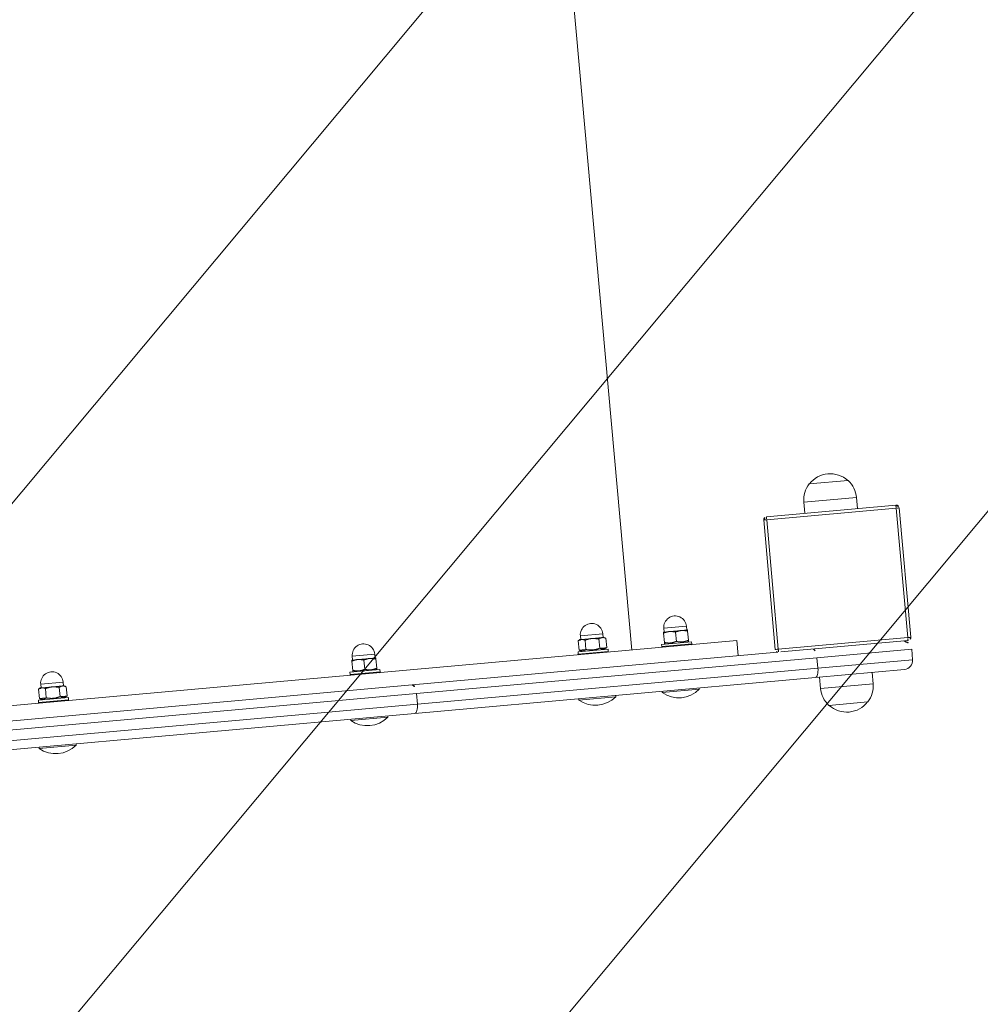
# Model space of a CAD drawing. Header units: feet. Extents: x 7493042 to 7493387, y 5986509 to 5986725.
# Tile 33 of 73: x 7493221.68 to 7493222.317, y 5986659.659 to 5986660.312. Entities that reach past the tile are written whole.
import ezdxf

# ---------------------------------------------------------------- set-up
doc = ezdxf.new("R2010")
doc.units = ezdxf.units.FT
doc.header["$MEASUREMENT"] = 0
for name, color, linetype, lineweight in [('_k_kreskowanie', 250, 'CONTINUOUS', 5), ('_k_urzadzenia', 250, 'CONTINUOUS', 13), ('_k_widok', 7, 'CONTINUOUS', 18), ('_k_wymiar', 7, 'CONTINUOUS', 13), ('_k_ściany', 7, 'CONTINUOUS', 35)]:
    doc.layers.add(name, color=color, linetype=linetype, lineweight=lineweight)

# ---------------------------------------------------------------- blocks, each defined once
blk = doc.blocks.new('42221')
at = {"layer": '_k_urzadzenia', "lineweight": 13}
for p, q in [((-4.595248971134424, 1.753266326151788), (-4.595248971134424, 1.690215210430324)), ((-4.595248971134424, 1.753266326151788), (-4.588248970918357, 1.753266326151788)), ((-4.588248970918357, 1.690215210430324), (-4.588248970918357, 1.753266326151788)), ((-4.58234897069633, 1.751366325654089), (-4.58234897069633, 1.666676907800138)), ((-4.494148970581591, 1.753366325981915), (-4.580348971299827, 1.753366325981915)), ((-4.580348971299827, 1.665166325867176), (-4.580348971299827, 1.751366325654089)), ((-4.580348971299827, 1.751366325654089), (-4.494148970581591, 1.751366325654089)), ((-4.494148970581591, 1.751366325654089), (-4.494148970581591, 1.665166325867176)), ((-4.492148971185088, 1.665166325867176), (-4.492148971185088, 1.751366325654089)), ((-4.601248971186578, 1.687998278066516), (-4.601248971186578, 1.747266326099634)), ((-4.608748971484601, 1.7257663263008), (-4.608748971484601, 1.690766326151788)), ((-4.601248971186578, 1.7257663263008), (-4.608748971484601, 1.7257663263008)), ((-4.492148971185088, 1.7257663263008), (-4.484748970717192, 1.7257663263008)), ((-4.484748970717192, 1.690766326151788), (-4.484748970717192, 1.7257663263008)), ((-4.620464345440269, 1.695266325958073), (-4.620464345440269, 1.721266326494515)), ((-4.473033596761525, 1.721266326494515), (-4.473033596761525, 1.695266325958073)), ((-4.601248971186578, 1.690766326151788), (-4.608748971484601, 1.690766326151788)), ((-4.601248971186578, 1.687998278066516), (-4.601248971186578, 1.421217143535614)), ((-4.595248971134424, 1.423434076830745), (-4.595248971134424, 1.690215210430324)), ((-4.595248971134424, 1.690215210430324), (-4.588248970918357, 1.690215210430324)), ((-4.588248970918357, 1.690215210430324), (-4.588248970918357, 1.423434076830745)), ((-4.492148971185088, 1.690766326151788), (-4.484748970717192, 1.690766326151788)), ((-4.494148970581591, 1.665166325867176), (-4.580348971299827, 1.665166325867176)), ((-4.582248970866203, 1.421217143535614), (-4.582248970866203, 1.664541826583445)), ((-4.580348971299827, 1.663166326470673), (-4.494148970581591, 1.663166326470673)), ((-4.572248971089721, 1.638266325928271), (-4.582248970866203, 1.638266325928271)), ((-4.572248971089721, 1.638266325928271), (-4.572248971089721, 0.7282663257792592)), ((-4.602150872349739, 1.585941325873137), (-4.602150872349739, 1.610591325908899)), ((-4.602150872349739, 1.610591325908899), (-4.601248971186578, 1.610591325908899)), ((-4.572248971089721, 1.607766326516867), (-4.571748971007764, 1.6082663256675)), ((-4.571748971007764, 1.6082663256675), (-4.571748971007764, 1.588266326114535)), ((-4.571748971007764, 1.6082663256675), (-4.570248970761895, 1.6082663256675)), ((-4.570248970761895, 1.6082663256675), (-4.570248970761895, 1.588266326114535)), ((-4.570248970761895, 1.605566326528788), (-4.569844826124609, 1.606266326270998)), ((-4.569130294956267, 1.606266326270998), (-4.56296350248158, 1.606266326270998)), ((-4.562248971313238, 1.602266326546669), (-4.562248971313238, 1.606266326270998)), ((-4.562248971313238, 1.605766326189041), (-4.559748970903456, 1.605766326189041)), ((-4.562248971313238, 1.594266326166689), (-4.562248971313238, 1.602266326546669)), ((-4.559748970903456, 1.590766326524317), (-4.559748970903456, 1.605766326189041)), ((-4.569130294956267, 1.598266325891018), (-4.56296350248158, 1.598266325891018)), ((-4.562248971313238, 1.590266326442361), (-4.562248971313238, 1.594266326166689)), ((-4.572248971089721, 1.588766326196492), (-4.571748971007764, 1.588266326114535)), ((-4.571748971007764, 1.588266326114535), (-4.570248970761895, 1.588266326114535)), ((-4.570248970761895, 1.590966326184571), (-4.569844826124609, 1.590266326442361)), ((-4.569130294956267, 1.590266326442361), (-4.56296350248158, 1.590266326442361)), ((-4.562248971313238, 1.590766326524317), (-4.559748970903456, 1.590766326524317)), ((-4.602150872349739, 1.585941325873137), (-4.601248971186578, 1.585941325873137)), ((-3.832248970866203, 1.56826632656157), (-4.572248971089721, 1.56826632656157)), ((-4.602150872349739, 1.530341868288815), (-4.602150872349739, 1.554991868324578)), ((-4.602150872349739, 1.554991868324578), (-4.601248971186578, 1.554991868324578)), ((-4.572248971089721, 1.552166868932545), (-4.571748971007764, 1.552666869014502)), ((-4.571748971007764, 1.552666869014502), (-4.571748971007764, 1.532666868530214)), ((-4.571748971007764, 1.552666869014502), (-4.570248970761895, 1.552666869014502)), ((-4.570248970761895, 1.552666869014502), (-4.570248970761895, 1.532666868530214)), ((-4.570248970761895, 1.549966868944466), (-4.569130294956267, 1.55190447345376)), ((-4.569130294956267, 1.55190447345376), (-4.56296350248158, 1.55190447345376)), ((-4.562248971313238, 1.550666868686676), (-4.56296350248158, 1.55190447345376)), ((-4.562248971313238, 1.549595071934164), (-4.562248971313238, 1.550666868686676)), ((-4.562248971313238, 1.55016686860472), (-4.559748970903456, 1.55016686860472)), ((-4.562248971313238, 1.542666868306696), (-4.562248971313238, 1.549595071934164)), ((-4.559748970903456, 1.535166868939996), (-4.559748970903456, 1.55016686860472)), ((-4.569130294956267, 1.547285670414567), (-4.56296350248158, 1.547285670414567)), ((-4.562248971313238, 1.535738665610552), (-4.562248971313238, 1.542666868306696)), ((-4.570248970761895, 1.535366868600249), (-4.569130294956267, 1.533429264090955)), ((-4.569130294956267, 1.538048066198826), (-4.56296350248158, 1.538048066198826)), ((-4.562248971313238, 1.534666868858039), (-4.56296350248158, 1.533429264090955)), ((-4.562248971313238, 1.534666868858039), (-4.562248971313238, 1.535738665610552)), ((-4.562248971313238, 1.535166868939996), (-4.559748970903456, 1.535166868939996)), ((-4.602150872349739, 1.530341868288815), (-4.601248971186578, 1.530341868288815)), ((-4.572248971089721, 1.53316686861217), (-4.571748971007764, 1.532666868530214)), ((-4.571748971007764, 1.532666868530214), (-4.570248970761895, 1.532666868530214)), ((-4.569130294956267, 1.533429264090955), (-4.56296350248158, 1.533429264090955)), ((-4.601248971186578, 0.945315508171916), (-4.601248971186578, 1.421217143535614)), ((-4.595248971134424, 1.423434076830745), (-4.595248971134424, 0.9430985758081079)), ((-4.588248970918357, 1.423434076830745), (-4.595248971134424, 1.423434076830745)), ((-4.588248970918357, 0.9430985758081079), (-4.588248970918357, 1.423434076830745)), ((-4.582248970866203, 1.421217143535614), (-4.582248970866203, 0.945315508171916)), ((-4.602150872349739, 1.378441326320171), (-4.602150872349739, 1.403091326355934)), ((-4.602150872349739, 1.403091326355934), (-4.601248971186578, 1.403091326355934)), ((-4.572248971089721, 1.400266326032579), (-4.571748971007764, 1.400766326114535)), ((-4.571748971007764, 1.400766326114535), (-4.571748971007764, 1.38076632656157)), ((-4.571748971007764, 1.400766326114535), (-4.570248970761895, 1.400766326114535)), ((-4.570248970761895, 1.400766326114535), (-4.570248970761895, 1.38076632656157)), ((-4.570248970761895, 1.3980663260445), (-4.569844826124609, 1.39876632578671)), ((-4.569130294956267, 1.39876632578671), (-4.56296350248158, 1.39876632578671)), ((-4.562248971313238, 1.394766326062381), (-4.562248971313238, 1.39876632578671)), ((-4.562248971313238, 1.398266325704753), (-4.559748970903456, 1.398266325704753)), ((-4.559748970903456, 1.38326632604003), (-4.559748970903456, 1.398266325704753)), ((-4.562248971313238, 1.386766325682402), (-4.562248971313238, 1.394766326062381)), ((-4.569130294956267, 1.390766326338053), (-4.56296350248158, 1.390766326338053)), ((-4.562248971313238, 1.382766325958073), (-4.562248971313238, 1.386766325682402)), ((-4.602150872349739, 1.378441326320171), (-4.601248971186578, 1.378441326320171)), ((-4.572248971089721, 1.381266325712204), (-4.571748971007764, 1.38076632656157)), ((-4.571748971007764, 1.38076632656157), (-4.570248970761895, 1.38076632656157)), ((-4.570248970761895, 1.383466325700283), (-4.569844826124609, 1.382766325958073)), ((-4.569130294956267, 1.382766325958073), (-4.56296350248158, 1.382766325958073)), ((-4.562248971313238, 1.38326632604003), (-4.559748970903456, 1.38326632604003)), ((-4.602150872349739, 1.170941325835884), (-4.602150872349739, 1.195591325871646)), ((-4.602150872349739, 1.195591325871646), (-4.601248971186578, 1.195591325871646)), ((-4.572248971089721, 1.192766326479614), (-4.571748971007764, 1.19326632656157)), ((-4.571748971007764, 1.19326632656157), (-4.571748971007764, 1.173266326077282)), ((-4.571748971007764, 1.19326632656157), (-4.570248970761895, 1.19326632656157)), ((-4.570248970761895, 1.19326632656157), (-4.570248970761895, 1.173266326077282)), ((-4.570248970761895, 1.190566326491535), (-4.569130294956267, 1.192503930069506)), ((-4.569130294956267, 1.192503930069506), (-4.56296350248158, 1.192503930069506)), ((-4.562248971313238, 1.191266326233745), (-4.56296350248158, 1.192503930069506)), ((-4.562248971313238, 1.190194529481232), (-4.562248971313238, 1.191266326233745)), ((-4.562248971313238, 1.190766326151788), (-4.559748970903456, 1.190766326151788)), ((-4.562248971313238, 1.183266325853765), (-4.562248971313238, 1.190194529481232)), ((-4.559748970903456, 1.175766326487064), (-4.559748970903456, 1.190766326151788)), ((-4.569130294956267, 1.187885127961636), (-4.56296350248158, 1.187885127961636)), ((-4.562248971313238, 1.17633812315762), (-4.562248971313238, 1.183266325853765)), ((-4.570248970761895, 1.175966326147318), (-4.569130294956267, 1.174028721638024)), ((-4.569130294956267, 1.178647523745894), (-4.56296350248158, 1.178647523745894)), ((-4.562248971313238, 1.175266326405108), (-4.562248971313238, 1.17633812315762)), ((-4.562248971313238, 1.175766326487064), (-4.559748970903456, 1.175766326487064)), ((-4.602150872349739, 1.170941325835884), (-4.601248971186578, 1.170941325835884)), ((-4.572248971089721, 1.173766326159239), (-4.571748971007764, 1.173266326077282)), ((-4.571748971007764, 1.173266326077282), (-4.570248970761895, 1.173266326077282)), ((-4.569130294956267, 1.174028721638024), (-4.56296350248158, 1.174028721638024)), ((-4.562248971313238, 1.175266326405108), (-4.56296350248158, 1.174028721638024))]:
    blk.add_line(p, q, dxfattribs=at)
for centre, radius, start, end in [((-4.595248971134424, 1.747266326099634), 0.006000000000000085, 90, 180), ((-4.588248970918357, 1.747266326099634), 0.006000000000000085, 10.47531382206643, 90), ((-4.580348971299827, 1.751366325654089), 0.002000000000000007, 90, 180), ((-4.494148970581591, 1.751366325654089), 0.002000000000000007, 0, 90), ((-4.608748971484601, 1.708266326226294), 0.01749999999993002, 90, 132.0246275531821), ((-4.484748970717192, 1.708266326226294), 0.01749999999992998, 47.97537244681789, 90), ((-4.608533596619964, 1.708266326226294), 0.01749999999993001, 132.9811010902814, 227.0188989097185), ((-4.48496434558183, 1.708266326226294), 0.01749999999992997, 312.9811010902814, 47.01889890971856), ((-4.608748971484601, 1.708266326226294), 0.01749999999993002, 227.9753724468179, 270), ((-4.484748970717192, 1.708266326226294), 0.01749999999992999, 270, 312.0246275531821), ((-4.494148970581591, 1.665166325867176), 0.002000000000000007, 270, 0), ((-4.580348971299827, 1.665166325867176), 0.001999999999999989, 197.4383797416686, 270), ((-4.587428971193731, 1.598266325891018), 0.01920000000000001, 140.0643322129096, 219.9356677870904), ((-4.559748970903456, 1.598266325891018), 0.007500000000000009, 270, 90), ((-4.587428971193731, 1.542666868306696), 0.01920000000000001, 140.0643322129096, 219.9356677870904), ((-4.559748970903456, 1.542666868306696), 0.007500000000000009, 270, 90), ((-4.587428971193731, 1.390766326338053), 0.01920000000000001, 140.0643322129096, 219.9356677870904), ((-4.559748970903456, 1.390766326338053), 0.00750000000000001, 270, 90), ((-4.587428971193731, 1.183266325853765), 0.01920000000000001, 140.0643322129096, 219.9356677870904), ((-4.559748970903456, 1.183266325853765), 0.007500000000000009, 270, 90)]:
    blk.add_arc(centre, radius, start, end, dxfattribs=at)
for centre, major_axis, ratio, start_param, end_param in [((-4.595248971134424, 1.687998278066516), (-0.006000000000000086, -1.95106077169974e-19), 0.3694888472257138, 4.712388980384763, 6.283185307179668), ((-4.588248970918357, 1.687998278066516), (0.006000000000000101, -1.557247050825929e-17), 0.3694888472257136, 0.1828287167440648, 1.570796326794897), ((-4.595248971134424, 1.421217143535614), (-0.005999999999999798, -8.59509490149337e-18), 0.3694888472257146, 4.712388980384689, 6.283185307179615), ((-4.588248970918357, 1.421217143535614), (0.006000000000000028, 1.95106077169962e-19), 0.3694888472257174, 1.15884403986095e-15, 1.570796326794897)]:
    blk.add_ellipse(centre, major_axis=major_axis, ratio=ratio, start_param=start_param, end_param=end_param, dxfattribs=at)
for points, knots in [([(-4.58234897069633, 1.751366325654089), (-4.58234897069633, 1.751366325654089), (-4.582317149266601, 1.751366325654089), (-4.582109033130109, 1.751366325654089), (-4.581895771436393, 1.751366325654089), (-4.581524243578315, 1.751366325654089), (-4.581142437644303, 1.751366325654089), (-4.580882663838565, 1.751366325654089), (-4.580617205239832, 1.751366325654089), (-4.580348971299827, 1.751366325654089)], [-1, -1, -1, -1, -0.6326151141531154, -0.6326151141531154, -0.6326151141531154, -0.2561444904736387, -0.2561444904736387, -0.2561444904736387, 0, 0, 0, 0]), ([(-4.580348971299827, 1.751366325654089), (-4.580348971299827, 1.751634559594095), (-4.580348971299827, 1.751900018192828), (-4.580348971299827, 1.752159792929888), (-4.580348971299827, 1.7525415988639), (-4.580348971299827, 1.752913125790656), (-4.580348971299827, 1.753126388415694), (-4.580348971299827, 1.753334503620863), (-4.580348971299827, 1.753366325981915), (-4.580348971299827, 1.753366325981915)], [0, 0, 0, 0, 0.2561444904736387, 0.2561444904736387, 0.2561444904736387, 0.6326151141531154, 0.6326151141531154, 0.6326151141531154, 1, 1, 1, 1]), ([(-4.494148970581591, 1.753366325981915), (-4.494148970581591, 1.753366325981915), (-4.494148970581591, 1.753334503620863), (-4.494148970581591, 1.753126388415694), (-4.494148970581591, 1.752913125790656), (-4.494148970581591, 1.7525415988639), (-4.494148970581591, 1.752159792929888), (-4.494148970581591, 1.751900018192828), (-4.494148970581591, 1.751634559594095), (-4.494148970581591, 1.751366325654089)], [-1, -1, -1, -1, -0.6326151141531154, -0.6326151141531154, -0.6326151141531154, -0.2561444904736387, -0.2561444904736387, -0.2561444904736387, 0, 0, 0, 0]), ([(-4.494148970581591, 1.751366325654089), (-4.493880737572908, 1.751366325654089), (-4.493615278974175, 1.751366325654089), (-4.493355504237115, 1.751366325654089), (-4.492973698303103, 1.751366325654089), (-4.492602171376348, 1.751366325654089), (-4.492388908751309, 1.751366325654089), (-4.49218079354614, 1.751366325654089), (-4.492148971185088, 1.751366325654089), (-4.492148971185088, 1.751366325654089)], [0, 0, 0, 0, 0.2561444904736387, 0.2561444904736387, 0.2561444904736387, 0.6326151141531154, 0.6326151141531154, 0.6326151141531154, 1, 1, 1, 1]), ([(-4.580348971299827, 1.665166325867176), (-4.580617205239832, 1.665166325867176), (-4.580882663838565, 1.665166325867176), (-4.581142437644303, 1.665166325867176), (-4.581524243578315, 1.665166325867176), (-4.581895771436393, 1.665166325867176), (-4.582109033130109, 1.665166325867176), (-4.582231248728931, 1.665166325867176), (-4.582292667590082, 1.665166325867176), (-4.582322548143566, 1.665166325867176)], [0, 0, 0, 0, 0.2561444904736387, 0.2561444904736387, 0.2561444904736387, 0.6326151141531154, 0.6326151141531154, 0.6326151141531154, 0.8483612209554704, 0.8483612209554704, 0.8483612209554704, 0.8483612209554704]), ([(-4.580348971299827, 1.663166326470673), (-4.580348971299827, 1.663166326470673), (-4.580348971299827, 1.663198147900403), (-4.580348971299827, 1.663406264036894), (-4.580348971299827, 1.66361952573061), (-4.580348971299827, 1.663991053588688), (-4.580348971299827, 1.6643728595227), (-4.580348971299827, 1.664632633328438), (-4.580348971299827, 1.664898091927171), (-4.580348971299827, 1.665166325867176)], [-1, -1, -1, -1, -0.6326151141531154, -0.6326151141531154, -0.6326151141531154, -0.2561444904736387, -0.2561444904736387, -0.2561444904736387, 0, 0, 0, 0]), ([(-4.494148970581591, 1.665166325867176), (-4.494148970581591, 1.664898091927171), (-4.494148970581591, 1.664632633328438), (-4.494148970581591, 1.6643728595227), (-4.494148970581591, 1.663991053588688), (-4.494148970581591, 1.66361952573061), (-4.494148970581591, 1.663406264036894), (-4.494148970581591, 1.663198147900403), (-4.494148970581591, 1.663166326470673), (-4.494148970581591, 1.663166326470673)], [0, 0, 0, 0, 0.2561444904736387, 0.2561444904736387, 0.2561444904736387, 0.6326151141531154, 0.6326151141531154, 0.6326151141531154, 1, 1, 1, 1]), ([(-4.492148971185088, 1.665166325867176), (-4.492148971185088, 1.665166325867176), (-4.49218079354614, 1.665166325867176), (-4.492388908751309, 1.665166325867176), (-4.492602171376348, 1.665166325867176), (-4.492973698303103, 1.665166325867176), (-4.493355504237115, 1.665166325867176), (-4.493615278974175, 1.665166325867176), (-4.493880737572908, 1.665166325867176), (-4.494148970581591, 1.665166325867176)], [-1, -1, -1, -1, -0.6326151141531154, -0.6326151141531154, -0.6326151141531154, -0.2561444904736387, -0.2561444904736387, -0.2561444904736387, 0, 0, 0, 0])]:
    blk.add_open_spline(points, degree=3, knots=knots, dxfattribs=at)
for points, weights in [([(-4.569844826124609, 1.606266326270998), (-4.569844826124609, 1.606266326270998), (-4.569130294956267, 1.606266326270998)], [1.077350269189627, 1.077350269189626, 1]), ([(-4.569130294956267, 1.606266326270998), (-4.570463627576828, 1.602266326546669), (-4.569130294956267, 1.598266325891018)], [1, 1.154700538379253, 1]), ([(-4.56296350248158, 1.606266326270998), (-4.562248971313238, 1.606266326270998), (-4.562248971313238, 1.606266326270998)], [1, 1.037954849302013, 1]), ([(-4.562248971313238, 1.602266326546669), (-4.562248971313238, 1.604122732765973), (-4.56296350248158, 1.606266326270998)], [1, 1.037954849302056, 1]), ([(-4.56296350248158, 1.598266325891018), (-4.562248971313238, 1.600409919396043), (-4.562248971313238, 1.602266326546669)], [1, 1.037954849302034, 1]), ([(-4.569130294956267, 1.598266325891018), (-4.570463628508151, 1.594266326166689), (-4.569130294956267, 1.590266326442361)], [1, 1.154700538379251, 1]), ([(-4.562248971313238, 1.594266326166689), (-4.562248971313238, 1.596122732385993), (-4.56296350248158, 1.598266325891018)], [1, 1.037954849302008, 1]), ([(-4.56296350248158, 1.590266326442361), (-4.562248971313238, 1.592409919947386), (-4.562248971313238, 1.594266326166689)], [1, 1.03795484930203, 1]), ([(-4.569130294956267, 1.590266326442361), (-4.569844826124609, 1.590266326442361), (-4.569844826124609, 1.590266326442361)], [1, 1.077350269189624, 1.077350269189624]), ([(-4.562248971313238, 1.590266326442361), (-4.562248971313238, 1.590266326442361), (-4.56296350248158, 1.590266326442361)], [1, 1.037954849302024, 1]), ([(-4.569130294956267, 1.55190447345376), (-4.570463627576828, 1.549595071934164), (-4.569130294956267, 1.547285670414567)], [1, 1.154700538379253, 1]), ([(-4.562248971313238, 1.549595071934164), (-4.562248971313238, 1.550666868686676), (-4.56296350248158, 1.55190447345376)], [1, 1.037954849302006, 1]), ([(-4.56296350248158, 1.547285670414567), (-4.562248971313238, 1.548523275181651), (-4.562248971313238, 1.549595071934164)], [1, 1.037954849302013, 1]), ([(-4.569130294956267, 1.547285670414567), (-4.570463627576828, 1.542666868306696), (-4.569130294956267, 1.538048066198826)], [1, 1.154700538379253, 1]), ([(-4.562248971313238, 1.542666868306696), (-4.562248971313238, 1.544810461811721), (-4.56296350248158, 1.547285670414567)], [1, 1.037954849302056, 1]), ([(-4.56296350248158, 1.538048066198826), (-4.562248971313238, 1.540523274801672), (-4.562248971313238, 1.542666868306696)], [1, 1.037954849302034, 1]), ([(-4.569130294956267, 1.538048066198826), (-4.570463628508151, 1.535738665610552), (-4.569130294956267, 1.533429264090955)], [1, 1.154700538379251, 1]), ([(-4.562248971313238, 1.535738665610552), (-4.562248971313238, 1.536810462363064), (-4.56296350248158, 1.538048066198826)], [1, 1.037954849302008, 1]), ([(-4.56296350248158, 1.533429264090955), (-4.562248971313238, 1.534666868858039), (-4.562248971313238, 1.535738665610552)], [1, 1.03795484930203, 1]), ([(-4.569844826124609, 1.39876632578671), (-4.569844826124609, 1.39876632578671), (-4.569130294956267, 1.39876632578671)], [1.077350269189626, 1.077350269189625, 1]), ([(-4.569130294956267, 1.39876632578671), (-4.570463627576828, 1.394766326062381), (-4.569130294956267, 1.390766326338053)], [1, 1.154700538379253, 1]), ([(-4.562248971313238, 1.394766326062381), (-4.562248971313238, 1.396622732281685), (-4.56296350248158, 1.39876632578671)], [1, 1.037954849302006, 1]), ([(-4.56296350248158, 1.39876632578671), (-4.562248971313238, 1.39876632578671), (-4.562248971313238, 1.39876632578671)], [1, 1.037954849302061, 1]), ([(-4.56296350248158, 1.390766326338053), (-4.562248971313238, 1.392909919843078), (-4.562248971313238, 1.394766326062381)], [1, 1.037954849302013, 1]), ([(-4.569130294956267, 1.390766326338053), (-4.570463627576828, 1.386766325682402), (-4.569130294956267, 1.382766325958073)], [1, 1.154700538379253, 1]), ([(-4.562248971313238, 1.386766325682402), (-4.562248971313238, 1.388622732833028), (-4.56296350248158, 1.390766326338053)], [1, 1.037954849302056, 1]), ([(-4.56296350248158, 1.382766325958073), (-4.562248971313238, 1.384909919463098), (-4.562248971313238, 1.386766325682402)], [1, 1.037954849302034, 1]), ([(-4.569130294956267, 1.382766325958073), (-4.569844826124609, 1.382766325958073), (-4.569844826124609, 1.382766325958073)], [1, 1.077350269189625, 1.077350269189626]), ([(-4.562248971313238, 1.382766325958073), (-4.562248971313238, 1.382766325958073), (-4.56296350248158, 1.382766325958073)], [1, 1.037954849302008, 1]), ([(-4.569130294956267, 1.192503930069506), (-4.570463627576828, 1.190194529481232), (-4.569130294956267, 1.187885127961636)], [1, 1.154700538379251, 1]), ([(-4.562248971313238, 1.190194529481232), (-4.562248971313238, 1.191266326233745), (-4.56296350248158, 1.192503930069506)], [1, 1.03795484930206, 1]), ([(-4.56296350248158, 1.187885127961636), (-4.562248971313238, 1.18912273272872), (-4.562248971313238, 1.190194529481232)], [1, 1.037954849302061, 1]), ([(-4.569130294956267, 1.187885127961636), (-4.570463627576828, 1.183266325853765), (-4.569130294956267, 1.178647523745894)], [1, 1.154700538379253, 1]), ([(-4.562248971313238, 1.183266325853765), (-4.562248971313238, 1.18540991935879), (-4.56296350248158, 1.187885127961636)], [1, 1.037954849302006, 1]), ([(-4.56296350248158, 1.178647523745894), (-4.562248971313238, 1.18112273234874), (-4.562248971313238, 1.183266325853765)], [1, 1.037954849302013, 1]), ([(-4.569130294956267, 1.178647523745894), (-4.570463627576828, 1.17633812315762), (-4.569130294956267, 1.174028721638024)], [1, 1.154700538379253, 1]), ([(-4.562248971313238, 1.17633812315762), (-4.562248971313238, 1.177409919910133), (-4.56296350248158, 1.178647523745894)], [1, 1.037954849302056, 1]), ([(-4.56296350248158, 1.174028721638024), (-4.562248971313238, 1.175266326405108), (-4.562248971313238, 1.17633812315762)], [1, 1.037954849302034, 1])]:
    blk.add_rational_spline(points, weights, degree=2, dxfattribs=at)
blk = doc.blocks.new('PZ')
at = {"layer": '_k_kreskowanie'}
h = blk.add_hatch(dxfattribs=at)
h.set_pattern_fill('ANSI31', color=30, scale=2)
h.set_pattern_definition([(44.99999999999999, (0, 9.999999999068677), (-0.1767766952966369, 0.1767766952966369), [])])
h.paths.add_polyline_path([(0, 0), (-10.00000000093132, -9.313225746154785e-10), (-10, -8), (0, -8.000000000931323)])
at = {"layer": '_k_wymiar', "xscale": -1, "rotation": 270}
blk.add_blockref('42221', (-3.302318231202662, -0.2372885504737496), dxfattribs=at)
blk = doc.blocks.new('dz_89')
at = {"layer": '_k_widok', "true_color": 0x727430, "transparency": 33554483}
h = blk.add_hatch(color=67, dxfattribs=at)
h.dxf.hatch_style = 1
edge = h.paths.add_edge_path()
edge.add_line((12.70902155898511, 26.38064855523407), (7.709021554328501, 26.38064852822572))
edge.add_line((7.709021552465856, 26.38064852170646), (7.70902153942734, 37.78064853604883))
edge.add_line((7.709021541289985, 37.78064853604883), (6.369776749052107, 37.78064852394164))
edge.add_line((6.369776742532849, 37.78064853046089), (5.615883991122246, 14.49525390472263))
edge.add_line((5.615883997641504, 14.49525390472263), (18.80389758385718, 14.91181113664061))
edge.add_line((18.80389758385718, 14.91181113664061), (15.54272840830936, 18.68720442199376))
edge.add_arc((24.35910540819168, 26.30271166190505), 11.65008386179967, 180.0006461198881, 220.8201588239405, ccw=False)
edge.add_line((12.70902155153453, 26.3025802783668), (12.70902155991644, 26.38064854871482))
h.paths.add_polyline_path([(40.3690215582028, 42.12779145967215), (6.460092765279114, 40.54843281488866), (6.369776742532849, 37.78064853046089), (20.17902156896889, 37.78064855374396), (20.17902156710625, 39.05064855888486), (40.38900848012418, 39.05064853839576)])
h.paths.add_polyline_path([(40.3890215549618, 27.15064852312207), (32.28902155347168, 27.15064854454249), (32.28902156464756, 24.75064854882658), (31.12902155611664, 24.75064853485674), (31.12902154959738, 22.41511134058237), (31.24902159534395, 22.41511131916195), (31.24902155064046, 18.7951111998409), (31.12902157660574, 18.79511121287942), (31.12902157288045, 17.37511119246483), (37.4009747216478, 17.37511119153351)], flags=16)
edge = h.paths.add_edge_path()
edge.add_line((28.96902152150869, 24.75064853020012), (18.20161191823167, 24.75064854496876))
edge.add_arc((24.35902610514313, 26.30268215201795), 6.350004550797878, 194.1472389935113, 220.8203165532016)
edge.add_line((19.55357563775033, 22.15175411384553), (19.67721045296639, 22.00862444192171))
edge.add_line((19.67721045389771, 22.00862444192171), (22.76096443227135, 18.72709242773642))
edge.add_arc((26.92873122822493, 24.47511123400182), 7.100000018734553, 234.0549274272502, 269.9999999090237)
edge.add_line((26.92873121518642, 17.37511121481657), (28.9690215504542, 17.37511119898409))
edge.add_line((28.96902155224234, 17.37511119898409), (28.96902155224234, 18.79511121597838))
edge.add_line((28.96902155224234, 18.79511121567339), (28.8490215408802, 18.79511121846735))
edge.add_line((28.84902154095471, 18.79511121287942), (28.84902155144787, 22.4151113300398))
edge.add_line((28.84902155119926, 22.4151113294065), (28.96902152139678, 22.41511132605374))
edge.add_line((28.9690215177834, 22.41511132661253), (28.96902151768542, 24.75064853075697))
edge = h.paths.add_edge_path()
edge.add_arc((13.99827481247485, 10.76081904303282), 6.350176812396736, 359.9259715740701, 400.8197376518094)
edge.add_line((18.80389758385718, 14.91181113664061), (5.609941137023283, 14.49506619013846))
edge.add_line((5.60994113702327, 14.49506619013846), (5.005610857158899, -5.566441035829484))
edge.add_line((5.005610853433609, -5.566441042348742), (4.94169659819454, -30.1910327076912))
edge.add_line((4.94169660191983, -30.19103270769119), (-10.95257287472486, -30.01103900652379))
edge.add_line((-10.95257287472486, -30.01103900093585), (-7.97976715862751, -62.86399820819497))
edge.add_line((-7.979767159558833, -62.86399821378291), (26.62697393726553, -58.20511747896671))
edge.add_line((26.62697393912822, -58.20511747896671), (32.59135868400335, -54.96423566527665))
edge.add_line((32.59135868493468, -54.96423566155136), (40.39575607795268, -43.59466002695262))
edge.add_line((40.39575607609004, -43.59466002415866), (36.09191652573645, -43.96657251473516))
edge.add_line((36.09191652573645, -43.96657251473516), (27.13389821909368, -44.82471283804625))
edge.add_line((27.13389822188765, -44.82471284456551), (21.40663926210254, -45.45580032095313))
edge.add_line((21.40663925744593, -45.45580031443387), (21.76153076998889, -48.25727015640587))
edge.add_line((21.76153076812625, -48.25727016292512), (13.38419240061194, -49.23040239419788))
edge.add_line((13.3841924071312, -49.23040239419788), (13.21135381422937, -47.69499205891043))
edge.add_line((13.2113538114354, -47.69499205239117), (7.145014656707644, -48.46539149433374))
edge.add_line((7.145014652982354, -48.465391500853), (4.158830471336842, -45.61260267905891))
edge.add_line((4.158830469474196, -45.61260267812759), (3.796435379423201, -42.43696575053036))
edge.add_line((3.796435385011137, -42.43696574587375), (5.607288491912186, -40.02250703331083))
edge.add_line((5.607288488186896, -40.02250703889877), (4.50924433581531, -31.20987534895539))
edge.add_line((4.509244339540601, -31.20987534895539), (7.406442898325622, -30.84037367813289))
edge.add_line((7.406442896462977, -30.84037367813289), (7.354475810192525, -25.59051912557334))
edge.add_line((7.354475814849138, -25.59051912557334), (13.5241225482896, -24.89589675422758))
edge.add_line((13.52412253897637, -24.89589675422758), (20.14724967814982, -24.10867510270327))
edge.add_line((20.14724967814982, -24.10867509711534), (20.30905911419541, -19.73186123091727))
edge.add_line((20.30905912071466, -19.73186123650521), (20.34844632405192, 10.75261436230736))
edge = h.paths.add_edge_path(flags=16)
edge.add_line((13.01895449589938, -13.43925650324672), (8.439511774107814, -13.33923487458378))
edge.add_line((8.439511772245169, -13.33923487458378), (8.26644729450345, -8.383656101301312))
edge.add_line((8.266447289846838, -8.38365610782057), (6.891811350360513, -8.398121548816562))
edge.add_line((6.891811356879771, -8.398121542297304), (6.954738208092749, 13.77454660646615))
edge.add_line((6.954738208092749, 13.77454659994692), (18.00234881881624, 13.77454662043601))
edge.add_line((18.00234881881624, 13.77454662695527), (17.97982610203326, -3.657293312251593))
edge.add_line((17.97982610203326, -3.657293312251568), (18.8359501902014, -3.658067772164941))
edge.add_line((18.83595019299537, -3.658067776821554), (18.83470074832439, -5.039304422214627))
edge.add_line((18.83470074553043, -5.039304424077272), (17.97804198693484, -5.038197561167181))
edge.add_line((17.9780419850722, -5.038197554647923), (17.97385397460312, -8.27958876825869))
edge.add_line((17.97385397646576, -8.27958876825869), (19.77666913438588, -8.506651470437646))
edge.add_line((19.77666913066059, -8.506651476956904), (19.72751823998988, -11.4468528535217))
edge.add_line((19.72751823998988, -11.4468528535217), (18.06569280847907, -11.46519165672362))
edge.add_line((18.06569281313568, -11.46519165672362), (18.02478807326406, -13.3749892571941))
edge.add_line((18.02478807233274, -13.3749892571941), (18.31841797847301, -13.48052910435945))
edge.add_line((18.31841797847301, -13.48052909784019), (18.31391199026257, -14.5805194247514))
edge.add_line((18.31391198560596, -14.58051943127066), (20.31551771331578, -14.58310556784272))
edge.add_line((20.3155177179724, -14.58310556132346), (20.31293363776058, -16.58310389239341))
edge.add_line((20.31293363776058, -16.58310389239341), (18.31071343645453, -16.58051694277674))
edge.add_line((18.31071343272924, -16.58051694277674), (18.30203254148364, -17.48049553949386))
edge.add_line((18.30203254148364, -17.48049553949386), (14.30206610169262, -17.46411012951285))
edge.add_line((14.30206610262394, -17.46411012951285), (14.31845152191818, -13.46414370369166))
edge.add_line((14.31845152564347, -13.46414370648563), (13.0189544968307, -13.43925650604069))
edge = h.paths.add_edge_path()
edge.add_line((70.70547728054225, -22.95664114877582), (71.4472457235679, -22.85710347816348))
edge.add_line((71.44724573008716, -22.85710347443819), (69.8489759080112, 11.45785041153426))
edge.add_line((69.8489759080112, 11.45785041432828), (26.86243700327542, 9.455688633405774))
edge.add_arc((32.74163792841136, 5.475111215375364), 7.100000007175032, 145.8996048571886, 179.9259717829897)
edge.add_line((25.64164385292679, 5.484284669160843), (25.62778908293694, -5.238872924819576))
edge.add_line((25.62778907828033, -5.238872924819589), (25.60720499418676, -21.17032181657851))
edge.add_line((25.60720499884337, -21.17032181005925), (27.299590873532, -23.25855136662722))
edge.add_line((27.29959087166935, -23.25855137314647), (27.12347947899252, -23.27948386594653))
edge.add_line((27.12347947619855, -23.27948385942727), (27.71707911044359, -26.05621343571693))
edge.add_line((27.71707911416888, -26.05621344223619), (29.53703548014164, -27.82601317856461))
edge.add_line((29.53703548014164, -27.82601317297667), (29.60346308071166, -27.82848015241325))
edge.add_line((29.6034630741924, -27.82848015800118), (36.52562348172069, -27.13329647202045))
edge.add_line((36.5256234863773, -27.13329646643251), (36.26258692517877, -25.0899024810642))
edge.add_line((36.26258692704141, -25.08990248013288), (36.07831178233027, -24.66276939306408))
edge.add_line((36.07831178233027, -24.66276939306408), (35.15574125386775, -23.36763865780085))
edge.add_line((35.15574125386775, -23.36763865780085), (35.00444155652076, -22.59148895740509))
edge.add_line((35.00444155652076, -22.59148896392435), (39.10632897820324, -22.11164607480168))
edge.add_line((39.10632897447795, -22.11164606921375), (39.20411890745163, -22.94759307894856))
edge.add_line((39.20411891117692, -22.94759307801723), (38.26454920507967, -25.0741886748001))
edge.add_line((38.26454920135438, -25.07418867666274), (38.50228764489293, -26.89560536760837))
edge.add_line((38.50228764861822, -26.89560536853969), (39.51359771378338, -26.79456247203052))
edge.add_line((39.51359771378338, -26.79456247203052), (41.05788775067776, -26.64026801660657))
edge.add_line((41.05788775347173, -26.6402680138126), (43.63170448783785, -26.38311060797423))
edge.add_line((43.63170448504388, -26.38311060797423), (44.91861283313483, -26.25453190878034))
edge.add_line((44.91861282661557, -26.25453191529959), (47.49242954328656, -25.99737448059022))
edge.add_line((47.49242954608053, -25.99737447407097), (49.95831791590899, -25.73115457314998))
edge.add_line((49.95831791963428, -25.73115457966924), (52.31213912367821, -25.45632046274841))
edge.add_line((52.31213912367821, -25.45632045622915), (58.19669211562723, -24.76923523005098))
edge.add_line((58.19669211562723, -24.76923523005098), (59.37360269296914, -24.63181821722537))
edge.add_line((59.37360268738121, -24.63181822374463), (60.55051330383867, -24.49440115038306))
edge.add_line((60.55051330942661, -24.49440114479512), (60.21025393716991, -21.28603019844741))
edge.add_line((60.21025393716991, -21.28603020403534), (62.11008556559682, -21.05637871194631))
edge.add_line((62.11008556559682, -21.05637870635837), (62.42622630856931, -24.13022891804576))
edge.add_line((62.42622630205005, -24.13022891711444), (64.211544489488, -25.36733802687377))
edge.add_line((64.21154449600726, -25.36733802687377), (70.90926426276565, -24.47528995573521))
edge.add_line((70.90926425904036, -24.47528996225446), (70.70547728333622, -22.95664114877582))
h.paths.add_polyline_path([(43.90902158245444, 33.17064851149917), (43.40902154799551, 33.17064852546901)], flags=17)
h.paths.add_polyline_path([(51.80902156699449, 33.17064855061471), (52.30902153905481, 33.17064853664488), (52.25776074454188, 33.17064853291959)], flags=17)
h.paths.add_polyline_path([(51.60902157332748, 31.97064854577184), (51.10902157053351, 31.97064853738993)], flags=17)
h.paths.add_polyline_path([(50.40902157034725, 31.97064852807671), (50.90902157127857, 31.970648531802)], flags=17)
h.paths.add_polyline_path([(49.70902156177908, 31.97064853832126), (50.20902156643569, 31.9706485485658)], flags=17)
h.paths.add_polyline_path([(49.50902157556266, 33.17064853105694), (49.00902156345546, 34.88798305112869)], flags=17)
h.paths.add_polyline_path([(48.30902154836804, 31.97064854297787), (48.80902156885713, 31.97064854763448)], flags=17)
h.paths.add_polyline_path([(48.10902155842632, 31.97064852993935), (47.60902157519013, 31.97064853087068)], flags=17)
h.paths.add_polyline_path([(47.40902157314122, 31.97064854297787), (46.90902157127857, 31.9706485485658)], flags=17)
h.paths.add_polyline_path([(46.20902156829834, 33.17064854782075), (46.70902156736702, 33.17064852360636)], flags=17)
h.paths.add_polyline_path([(46.00902155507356, 31.97064852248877), (45.50902155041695, 31.97064853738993)], flags=17)
h.paths.add_polyline_path([(45.30902156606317, 31.9706485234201), (44.80902154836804, 31.97064851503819)], flags=17)
h.paths.add_polyline_path([(44.60902157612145, 31.97064851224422), (44.109021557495, 31.97064851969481)], flags=17)
h.paths.add_polyline_path([(53.10176307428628, 26.89891276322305), (52.6837246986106, 34.88798304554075), (62.67006255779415, 35.41053103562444), (63.08810090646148, 27.421460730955)], flags=16)
edge = h.paths.add_edge_path()
edge.add_line((42.96902156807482, 26.89891279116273), (42.96902155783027, 27.8306485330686))
edge.add_line((42.96902155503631, 27.83064852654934), (40.38902156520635, 27.83064852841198))
edge.add_line((40.38902156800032, 27.83064853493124), (40.38902156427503, 27.17064853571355))
edge.add_line((40.38902156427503, 27.17064853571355), (37.4009747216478, 17.37511119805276))
edge.add_line((37.4009747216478, 17.37511119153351), (37.4009747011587, 12.57511119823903))
edge.add_line((37.4009747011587, 12.57511120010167), (32.74163790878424, 12.57511120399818))
edge.add_arc((32.74163790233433, 5.475111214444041), 7.099999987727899, 90.00000000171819, 145.8996045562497)
edge.add_line((26.86243701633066, 9.455688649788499), (69.8489759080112, 11.45785041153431))
edge.add_line((69.8489759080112, 11.45785041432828), (68.35975570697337, 43.43150139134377))
edge.add_line((68.3597557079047, 43.43150139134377), (40.36902155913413, 42.12779145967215))
edge.add_line((40.3690215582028, 42.12779145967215), (40.38902154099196, 39.05064854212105))
edge.add_line((40.38902154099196, 39.05064854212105), (40.38902155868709, 36.79064854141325))
edge.add_line((40.38902155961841, 36.79064854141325), (42.98902157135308, 36.79064853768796))
edge.add_line((42.98902156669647, 36.7906485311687), (42.98902155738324, 34.88798305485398))
edge.add_line((42.98902155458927, 34.88798305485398), (52.68372470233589, 34.88798305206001))
edge.add_line((52.68372470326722, 34.88798305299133), (53.10176307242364, 26.89891277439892))
edge.add_line((53.10176307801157, 26.8989127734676), (42.96902156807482, 26.89891278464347))
at = {"layer": '_k_widok', "rotation": 2.995343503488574}
blk.add_blockref('PZ', (62.81248085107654, 35.40524195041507), dxfattribs=at)
blk = doc.blocks.new('st_arch')
at = {"layer": '_k_kreskowanie'}
h = blk.add_hatch(dxfattribs=at)
h.set_pattern_fill('ANSI37', color=251, scale=1.5)
h.set_pattern_definition([(45, (0, 0), (-0.1325825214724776, 0.1325825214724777), []), (135, (0, 0), (-0.1325825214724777, -0.1325825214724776), [])])
h.paths.add_polyline_path([(-3.651893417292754, -0.1649241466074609, 0.1831310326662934), (-4.930936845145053, 1.732734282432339), (-7.999900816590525, 1.451194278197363), (-7.281507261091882, -6.544039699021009, 0.1004428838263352), (-5.454968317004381, -6.373939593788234, 0.2309915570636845), (-3.621269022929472, -4.319969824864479, 0.1038149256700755)])

msp = doc.modelspace()

# ---------------------------------------------------------------- block references
at = {"layer": '_k_ściany', "color": 4, "xscale": 11.74033149, "yscale": 11.74033149, "zscale": 11.74033149, "rotation": 270}
msp.add_blockref('st_arch', (7493229.551674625, 5986601.524765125), dxfattribs=at)

# ---------------------------------------------------------------- next in the draw order: block references
at = {"layer": '_k_ściany', "rotation": 2.126854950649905}
msp.add_blockref('dz_89', (7493161.928738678, 5986627.126837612), dxfattribs=at)

doc.saveas('drawing.dxf')
